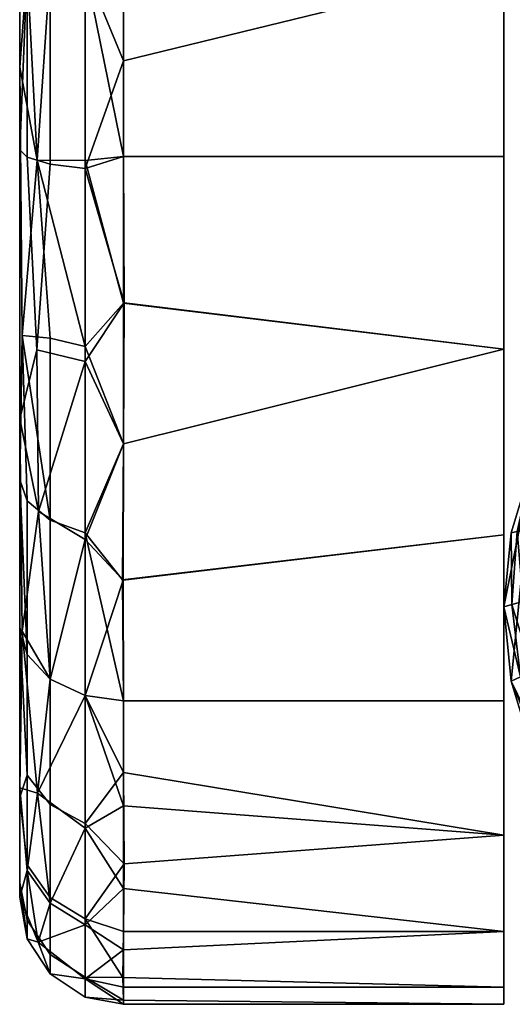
# Model space of a CAD drawing. Header units: millimetres. Extents: x -292 to 292, y -771 to -186.
# Tile 1 of 256: x -264 to -250, y -744 to -715. Entities that reach past the tile are written whole.
import ezdxf

# ---------------------------------------------------------------- set-up
doc = ezdxf.new("R2010")
doc.units = ezdxf.units.MM
doc.header["$MEASUREMENT"] = 0
doc.layers.add('Výchozí', color=7, linetype='Continuous', true_color=0x000000)

msp = doc.modelspace()

# ---------------------------------------------------------------- meshes
at = {"layer": 'Výchozí'}
mesh = msp.add_polyface(dxfattribs=at)
corners = [(-261.002, -710.953, -561.855), (-250.002, -713.648, -561.976), (-261.002, -713.648, -561.976), (-261.002, -713.648, -501.976), (-261.002, -716.344, -502.098), (-250.002, -713.648, -501.976), (-261.002, -719.107, -502.477), (-250.002, -719.107, -502.477), (-261.002, -723.355, -560.401), (-261.002, -719.107, -561.475), (-250.002, -719.107, -561.475), (-250.002, -724.691, -559.87), (-261.002, -716.344, -561.855), (-264.002, -708.381, -558.457), (-263.791, -713.648, -560.08), (-264.004, -716.527, -558.917), (-262.107, -713.648, -502.186), (-263.123, -713.648, -502.854), (-263.123, -719.33, -503.415), (-262.107, -719.46, -502.76), (-263.123, -713.648, -502.854), (-263.791, -713.648, -503.871), (-263.791, -719.131, -504.413), (-263.123, -719.33, -503.415), (-264.002, -718.916, -505.496), (-263.791, -719.131, -504.413), (-263.791, -713.648, -503.871), (-264.002, -710.275, -505.108), (-263.507, -724.704, -505.439), (-262.107, -725.049, -504.453), (-263.507, -724.704, -505.439), (-264.002, -726.702, -508.221), (-263.507, -724.704, -505.439), (-263.499, -719.22, -560.173), (-262.107, -719.23, -561.238), (-262.107, -724.614, -559.674), (-263.499, -719.22, -560.173), (-263.123, -724.368, -559.053), (-263.937, -724.29, -557.517), (-263.499, -719.22, -560.173), (-263.937, -724.29, -557.517), (-263.123, -713.648, -561.097), (-262.107, -713.648, -561.766), (-263.791, -713.648, -560.08), (-263.123, -713.648, -561.097), (-260.985, -723.345, -503.549), (-264.002, -698.648, -554.425), (-264.002, -728.471, -554.543)]
mesh.append_faces([[corners[k] for k in face] for face in [(0, 1, 2, 2), (3, 4, 5, 5), (6, 7, 5, 4), (8, 9, 10, 11), (12, 1, 10, 9), (1, 12, 2, 2), (13, 14, 15, 15), (16, 17, 18, 19), (20, 21, 22, 23), (24, 25, 26, 26), (24, 26, 27, 27), (19, 18, 28, 29), (30, 23, 22, 22), (25, 24, 31, 32), (33, 34, 35, 35), (36, 37, 38, 38), (15, 39, 40, 40), (34, 33, 41, 42), (43, 44, 36, 36), (15, 14, 39, 39), (42, 0, 2, 2), (19, 6, 4, 4), (19, 45, 6, 6), (19, 4, 16, 16), (29, 45, 19, 19), (34, 9, 8, 8), (42, 2, 12, 12), (42, 12, 9, 9), (42, 9, 34, 34), (8, 35, 34, 34), (3, 16, 4, 4), (24, 27, 46, 47), (15, 47, 13, 13), (46, 13, 47, 47)]])
mesh = msp.add_polyface(dxfattribs=at)
corners = [(-260.985, -723.345, -503.549), (-250.002, -724.691, -504.082), (-250.002, -719.107, -502.477), (-261.002, -719.107, -502.477), (-260.986, -739.581, -547.135), (-250.002, -738.758, -548.392), (-250.002, -741.542, -543.019), (-261.002, -741.542, -543.019), (-228.002, -713.648, -501.976), (-228.002, -719.107, -502.477), (-217.011, -717.765, -502.228), (-217.002, -713.648, -501.976), (-228.002, -724.691, -504.082), (-216.985, -726.126, -504.653), (-217.002, -721.903, -503.134), (-228.002, -730.065, -506.866), (-217.002, -730.065, -506.866), (-228.002, -734.862, -510.763), (-217.002, -734.862, -510.763), (-217.002, -732.557, -508.686), (-217.001, -737.903, -514.254), (-228.002, -738.758, -515.56), (-217.002, -740.297, -518.197), (-228.002, -741.542, -520.933), (-216.999, -743.648, -530.599), (-217.002, -743.148, -526.517), (-228.002, -743.148, -526.517), (-228.002, -743.648, -531.976), (-228.002, -743.148, -537.435), (-216.986, -742.874, -538.901), (-217.002, -743.527, -534.672), (-217.005, -742.071, -522.263), (-217.018, -739.581, -547.135), (-217.002, -741.542, -543.019), (-228.002, -741.542, -543.019), (-228.002, -738.758, -548.392), (-228.002, -734.862, -553.189), (-217.002, -734.862, -553.189), (-217.002, -736.939, -550.885), (-217.002, -727.427, -558.625), (-216.968, -731.367, -556.233), (-228.002, -730.065, -557.086), (-228.002, -724.691, -559.87), (-228.002, -719.107, -561.475), (-217.002, -719.107, -561.475), (-217.002, -723.355, -560.401), (-217.002, -716.344, -561.855), (-228.002, -713.648, -561.976), (-217.002, -713.648, -561.976), (-215.896, -719.46, -502.76), (-215.896, -734.714, -510.911), (-215.896, -741.346, -521.011), (-215.896, -742.91, -526.395), (-215.896, -741.171, -543.376), (-215.896, -738.417, -548.526), (-215.896, -719.23, -561.238), (-215.896, -724.614, -559.674)]
mesh.append_faces([[corners[k] for k in face] for face in [(0, 1, 2, 3), (4, 5, 6, 7), (8, 9, 10, 11), (12, 13, 14, 9), (9, 14, 10, 10), (15, 16, 13, 12), (17, 18, 19, 15), (15, 19, 16, 16), (20, 18, 17, 21), (22, 20, 21, 23), (24, 25, 26, 27), (28, 29, 30, 27), (27, 30, 24, 24), (26, 25, 31, 23), (32, 33, 34, 35), (36, 37, 38, 35), (35, 38, 32, 32), (39, 40, 41, 42), (43, 44, 45, 42), (40, 37, 36, 41), (34, 33, 29, 28), (46, 44, 43, 47), (23, 31, 22, 22), (42, 45, 39, 39), (47, 48, 46, 46), (49, 10, 14, 14), (50, 19, 18, 18), (51, 22, 31, 31), (52, 31, 25, 25), (53, 33, 32, 32), (54, 32, 38, 38), (55, 45, 44, 44), (56, 39, 45, 45)]])
mesh = msp.add_polyface(dxfattribs=at)
corners = [(-250.002, -724.691, -504.082), (-260.985, -723.345, -503.549), (-261.002, -727.427, -505.328), (-261.009, -731.372, -507.722), (-250.002, -730.065, -506.866), (-261.002, -727.427, -558.625), (-250.002, -724.691, -559.87), (-250.002, -730.065, -557.086), (-261.036, -731.367, -556.233), (-250.002, -734.862, -553.189), (-261.002, -734.862, -553.189), (-261.002, -723.355, -560.401), (-263.464, -729.389, -507.893), (-262.107, -730.198, -507.208), (-262.107, -725.049, -504.453), (-263.507, -724.704, -505.439), (-264.002, -726.702, -508.221), (-263.464, -729.389, -507.893), (-263.507, -724.704, -505.439), (-263.123, -734.241, -511.384), (-262.107, -734.714, -510.911), (-263.935, -732.849, -512.017), (-263.123, -734.241, -511.384), (-263.464, -729.389, -507.893), (-263.935, -732.849, -512.017), (-262.107, -734.713, -553.041), (-263.123, -734.241, -552.569), (-263.123, -729.636, -556.316), (-262.107, -730.003, -556.874), (-263.123, -734.241, -552.569), (-263.791, -733.522, -551.85), (-263.791, -729.078, -555.466), (-263.123, -729.636, -556.316), (-264.002, -728.471, -554.543), (-263.791, -729.078, -555.466), (-263.791, -733.522, -551.85), (-264.002, -732.741, -551.069), (-263.123, -724.368, -559.053), (-262.107, -724.614, -559.674), (-263.937, -724.29, -557.517), (-263.123, -724.368, -559.053), (-263.937, -724.29, -557.517), (-263.499, -719.22, -560.173), (-264.004, -716.527, -558.917), (-264.003, -737.38, -518.879), (-264.002, -740.55, -528.578), (-264.002, -718.916, -505.496)]
mesh.append_faces([[corners[k] for k in face] for face in [(0, 1, 2, 2), (2, 3, 4, 0), (5, 6, 7, 8), (8, 7, 9, 10), (6, 5, 11, 11), (12, 13, 14, 14), (12, 14, 15, 15), (16, 17, 18, 18), (19, 20, 13, 13), (19, 13, 12, 12), (21, 22, 23, 23), (24, 17, 16, 16), (25, 26, 27, 28), (29, 30, 31, 32), (33, 34, 35, 35), (33, 35, 36, 36), (28, 27, 37, 38), (39, 40, 32, 32), (39, 32, 31, 31), (41, 34, 33, 33), (42, 38, 37, 37), (14, 2, 1, 1), (13, 3, 2, 2), (20, 3, 13, 13), (14, 13, 2, 2), (28, 5, 8, 8), (38, 11, 5, 5), (28, 8, 10, 10), (38, 5, 28, 28), (33, 43, 41, 41), (44, 24, 16, 16), (33, 45, 16, 16), (33, 16, 46, 46)]])
mesh = msp.add_polyface(dxfattribs=at)
corners = [(-249.163, -727.939, -497.976), (-249.791, -734.294, -497.976), (-250.002, -732.148, -497.976), (-248.148, -738.26, -497.976), (-249.165, -736.358, -497.976), (-249.791, -730.003, -497.976), (-246.78, -739.927, -497.976), (-243.874, -739.716, -451.864), (-245.366, -738.513, -451.976), (-245.822, -738.969, -466.826), (-244.288, -740.243, -466.597), (-246.469, -739.631, -488.109), (-244.775, -740.904, -485.506), (-246.78, -739.927, -497.976), (-245.113, -741.295, -497.976), (-247.3, -737.554, -471.852), (-246.569, -737.02, -451.864), (-247.854, -738.028, -488.9), (-248.148, -738.26, -497.976), (-248.059, -735.697, -465.968), (-247.421, -735.33, -451.537), (-248.519, -735.968, -478.007), (-248.874, -736.181, -488.478), (-249.165, -736.358, -497.976), (-248.668, -733.823, -465.034), (-247.894, -733.54, -451.022), (-249.172, -734.021, -477.06), (-249.524, -734.172, -487.862), (-249.791, -734.294, -497.976), (-248.904, -731.882, -463.892), (-247.993, -731.74, -450.356), (-249.441, -731.987, -475.921), (-249.778, -732.073, -487.125), (-250.002, -732.148, -497.976), (-248.759, -729.947, -462.648), (-247.742, -730.002, -449.573), (-249.309, -729.942, -474.702), (-249.616, -729.965, -486.344), (-249.791, -730.003, -497.976), (-248.235, -728.092, -461.411), (-247.176, -728.382, -448.71), (-248.772, -727.967, -473.529), (-249.04, -727.929, -485.602), (-249.163, -727.939, -497.976), (-247.354, -726.386, -460.292), (-246.327, -726.919, -447.792), (-247.847, -726.144, -472.526), (-248.07, -726.05, -484.985), (-248.148, -726.037, -497.976), (-243.874, -739.716, -451.864), (-246.569, -737.02, -451.864), (-245.366, -738.513, -451.976), (-242.184, -740.568, -451.537), (-247.421, -735.33, -451.537), (-240.394, -741.04, -451.022), (-247.894, -733.54, -451.022), (-238.594, -741.14, -450.356), (-247.993, -731.74, -450.356), (-247.742, -730.002, -449.573), (-236.855, -740.889, -449.573), (-247.176, -728.382, -448.71)]
mesh.append_faces([[corners[k] for k in face] for face in [(0, 1, 2, 2), (3, 4, 1, 1), (1, 0, 3, 3), (2, 5, 0, 0), (3, 0, 6, 6), (7, 8, 9, 10), (10, 9, 11, 12), (12, 11, 13, 14), (15, 9, 8, 8), (15, 8, 16, 16), (15, 11, 9, 9), (17, 11, 15, 15), (11, 17, 18, 13), (19, 15, 16, 16), (19, 16, 20, 20), (21, 15, 19, 19), (22, 17, 15, 15), (22, 15, 21, 21), (23, 18, 17, 17), (23, 17, 22, 22), (24, 19, 20, 20), (24, 20, 25, 25), (26, 21, 19, 19), (26, 19, 24, 24), (27, 22, 21, 21), (27, 21, 26, 26), (28, 23, 22, 22), (28, 22, 27, 27), (29, 24, 25, 25), (29, 25, 30, 30), (31, 26, 24, 24), (31, 24, 29, 29), (32, 27, 26, 26), (32, 26, 31, 31), (33, 28, 27, 27), (33, 27, 32, 32), (34, 29, 30, 30), (34, 30, 35, 35), (36, 31, 29, 29), (36, 29, 34, 34), (37, 32, 31, 31), (37, 31, 36, 36), (38, 33, 32, 32), (38, 32, 37, 37), (39, 34, 35, 35), (39, 35, 40, 40), (41, 36, 34, 34), (41, 34, 39, 39), (42, 37, 36, 36), (42, 36, 41, 41), (43, 38, 37, 37), (43, 37, 42, 42), (44, 39, 40, 40), (44, 40, 45, 45), (46, 41, 39, 39), (47, 42, 41, 41), (48, 43, 42, 42), (49, 50, 51, 51), (49, 52, 50, 50), (53, 50, 52, 52), (54, 55, 53, 53), (55, 56, 57, 57), (56, 58, 57, 57), (58, 59, 60, 60)]])
mesh = msp.add_polyface(dxfattribs=at)
corners = [(-261.009, -731.372, -507.722), (-261.002, -734.862, -510.763), (-250.002, -734.862, -510.763), (-250.002, -730.065, -506.866), (-261.003, -737.903, -514.254), (-250.002, -738.758, -515.56), (-261.002, -740.297, -518.197), (-250.002, -741.542, -520.933), (-250.002, -738.758, -548.392), (-260.986, -739.581, -547.135), (-261.002, -736.939, -550.885), (-261.002, -734.862, -553.189), (-250.002, -734.862, -553.189), (-263.49, -737.539, -515.981), (-262.107, -738.547, -515.622), (-262.107, -734.714, -510.911), (-263.123, -734.241, -511.384), (-263.49, -737.539, -515.981), (-263.123, -734.241, -511.384), (-263.935, -732.849, -512.017), (-264.003, -737.38, -518.879), (-263.49, -737.539, -515.981), (-263.935, -732.849, -512.017), (-263.123, -740.725, -521.257), (-262.107, -741.346, -521.011), (-263.791, -739.78, -521.631), (-263.123, -740.725, -521.257), (-263.791, -739.78, -521.631), (-264.002, -740.55, -528.578), (-263.791, -741.212, -537.459), (-264.002, -740.129, -537.244), (-264.002, -737.656, -544.589), (-263.791, -739.614, -542.732), (-262.107, -741.171, -543.376), (-263.123, -740.554, -543.121), (-263.123, -737.861, -548.154), (-262.107, -738.417, -548.526), (-263.123, -740.554, -543.121), (-263.791, -739.614, -542.732), (-263.791, -737.016, -547.589), (-263.123, -737.861, -548.154), (-263.791, -737.016, -547.589), (-263.123, -734.241, -552.569), (-262.107, -734.713, -553.041), (-263.791, -733.522, -551.85), (-263.123, -734.241, -552.569), (-264.002, -732.741, -551.069), (-263.791, -733.522, -551.85), (-262.107, -730.003, -556.874), (-264.002, -728.471, -554.543), (-264.002, -726.702, -508.221)]
mesh.append_faces([[corners[k] for k in face] for face in [(0, 1, 2, 3), (4, 5, 2, 1), (6, 7, 5, 4), (8, 9, 10, 10), (10, 11, 12, 8), (13, 14, 15, 15), (13, 15, 16, 16), (17, 18, 19, 19), (20, 21, 22, 22), (23, 24, 14, 14), (23, 14, 13, 13), (25, 26, 17, 17), (20, 27, 21, 21), (28, 27, 20, 20), (29, 30, 31, 32), (33, 34, 35, 36), (37, 38, 39, 40), (31, 41, 32, 32), (36, 35, 42, 43), (40, 39, 44, 45), (46, 47, 41, 41), (46, 41, 31, 31), (15, 1, 0, 0), (15, 4, 1, 1), (14, 6, 4, 4), (36, 10, 9, 9), (43, 11, 10, 10), (14, 4, 15, 15), (48, 11, 43, 43), (10, 36, 43, 43), (49, 31, 30, 30), (28, 49, 30, 30), (49, 46, 31, 31), (50, 28, 20, 20)]])
mesh = msp.add_polyface(dxfattribs=at)
corners = [(-261.005, -743.648, -530.599), (-250.002, -743.648, -531.976), (-250.002, -743.148, -526.517), (-261.002, -743.148, -526.517), (-261.002, -743.527, -534.672), (-261.018, -742.874, -538.901), (-250.002, -743.148, -537.435), (-260.999, -742.071, -522.263), (-250.002, -741.542, -520.933), (-261.002, -741.542, -543.019), (-250.002, -741.542, -543.019), (-261.002, -740.297, -518.197), (-263.471, -741.848, -526.302), (-262.107, -742.91, -526.395), (-262.107, -741.346, -521.011), (-263.123, -740.725, -521.257), (-263.471, -741.848, -526.302), (-263.123, -740.725, -521.257), (-263.791, -739.78, -521.631), (-264.002, -740.55, -528.578), (-263.471, -741.848, -526.302), (-263.791, -739.78, -521.631), (-263.123, -742.771, -531.976), (-262.107, -743.439, -531.976), (-263.791, -741.754, -531.976), (-263.123, -742.771, -531.976), (-263.791, -741.754, -531.976), (-263.123, -742.209, -537.657), (-262.107, -742.864, -537.788), (-263.791, -741.212, -537.459), (-263.123, -742.209, -537.657), (-264.002, -740.129, -537.244), (-263.791, -741.212, -537.459), (-263.123, -740.554, -543.121), (-262.107, -741.171, -543.376), (-263.791, -739.614, -542.732), (-263.123, -740.554, -543.121), (-260.986, -739.581, -547.135), (-262.107, -738.417, -548.526), (-262.107, -738.547, -515.622)]
mesh.append_faces([[corners[k] for k in face] for face in [(0, 1, 2, 3), (1, 0, 4, 4), (4, 5, 6, 1), (7, 3, 2, 8), (5, 9, 10, 6), (8, 11, 7, 7), (12, 13, 14, 14), (12, 14, 15, 15), (16, 17, 18, 18), (19, 20, 21, 21), (22, 23, 13, 13), (22, 13, 12, 12), (24, 25, 16, 16), (19, 26, 20, 20), (23, 22, 27, 28), (25, 24, 29, 30), (31, 32, 26, 26), (31, 26, 19, 19), (28, 27, 33, 34), (30, 29, 35, 36), (14, 7, 11, 11), (13, 3, 7, 7), (13, 0, 3, 3), (23, 4, 0, 0), (28, 5, 4, 4), (34, 9, 5, 5), (34, 37, 9, 9), (13, 7, 14, 14), (23, 0, 13, 13), (34, 5, 28, 28), (38, 37, 34, 34), (23, 28, 4, 4), (39, 14, 11, 11)]])

doc.saveas('drawing.dxf')
